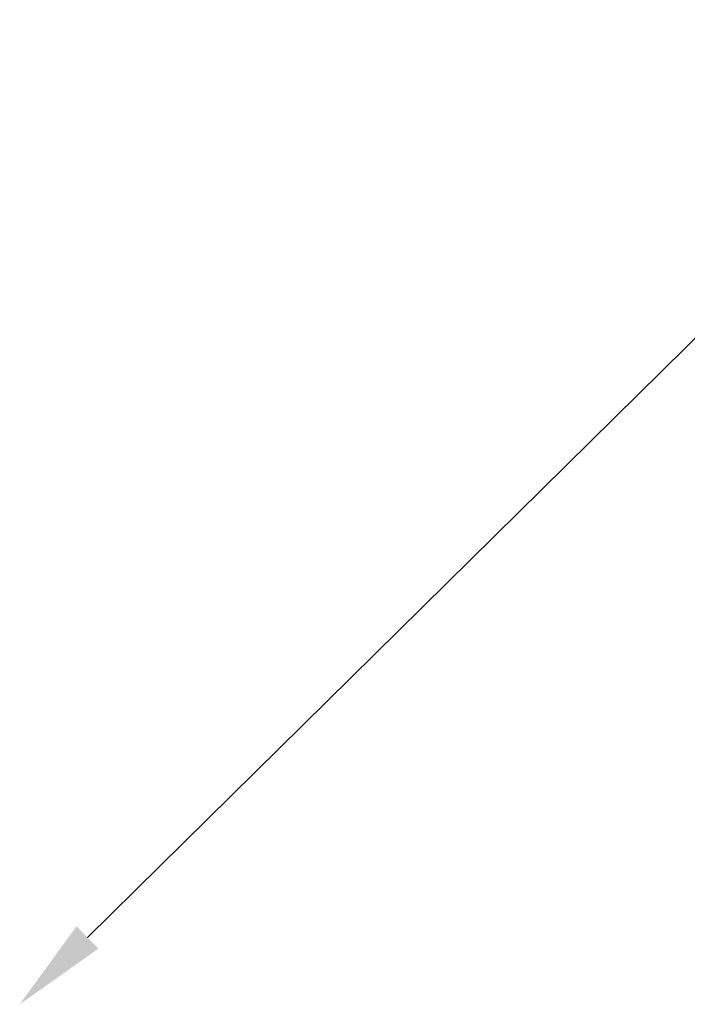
# Model space of a CAD drawing. Header units: metres. Extents: x 6524698 to 6533081, y 5883213 to 5896811.
# Tile 156 of 167: x 6526766 to 6526871, y 5895136 to 5895291. Entities that reach past the tile are written whole.
import ezdxf
from ezdxf import colors
from ezdxf.entities.mleader import LeaderData, LeaderLine
from ezdxf.math import Vec2, Vec3

# ---------------------------------------------------------------- set-up
doc = ezdxf.new("R2010")
doc.units = ezdxf.units.M
doc.header["$MEASUREMENT"] = 0
doc.layers.get('0').update_dxf_attribs({"lineweight": 0})
doc.styles.get("Standard").update_dxf_attribs({"font": 'arial.ttf'})

msp = doc.modelspace()

# ---------------------------------------------------------------- leaders
at = {"color": 5, "lineweight": 5}
ml = msp.add_multileader_mtext('Standard', dxfattribs=at)
ml.set_content('{\\fISOCPEUR|b0|i0|c238|p34;\\H1.051939x;\\C5;Kolizja WN-TPU nr 7}', color=256)
ml.set_leader_properties()
ml.build(insert=Vec2(0, 0))
ml.multileader.update_dxf_attribs({"has_text_frame": 1, "text_left_attachment_type": 4, "text_right_attachment_type": 4, "arrow_head_size": 15})
ctx = ml.context
ctx.base_point, ctx.char_height, ctx.arrow_head_size, ctx.plane_origin = Vec3(6527051.832, 5895410.497), 50, 15, Vec3(6527744.597, 5894994.507)
ctx.left_attachment, ctx.right_attachment = 4, 4
notes = []
notes.append((ctx, [(1, (1, 1, 0), (6527043.832, 5895410.497), (1, 0), 8, [(1, [(6526765.786, 5895136.094)], 0, [])])]))
ctx.mtext.insert, ctx.mtext.width, ctx.mtext.flow_direction = Vec3(6527053.832, 5895478.873), 812.82244, 5
for ctx, leaders in notes:
    for number, flags, end, landing, length, lines in leaders:
        leader = LeaderData()
        leader.index, (leader.has_last_leader_line, leader.has_dogleg_vector, leader.attachment_direction) = number, flags
        leader.last_leader_point, leader.dogleg_vector, leader.dogleg_length = Vec3(end), Vec3(landing), length
        for number, points, colour, breaks in lines:
            line = LeaderLine()
            line.index, line.vertices, line.color, line.breaks = number, Vec3.list(points), colors.encode_raw_color(colour), breaks
            leader.lines.append(line)
        ctx.leaders.append(leader)

doc.saveas('drawing.dxf')
